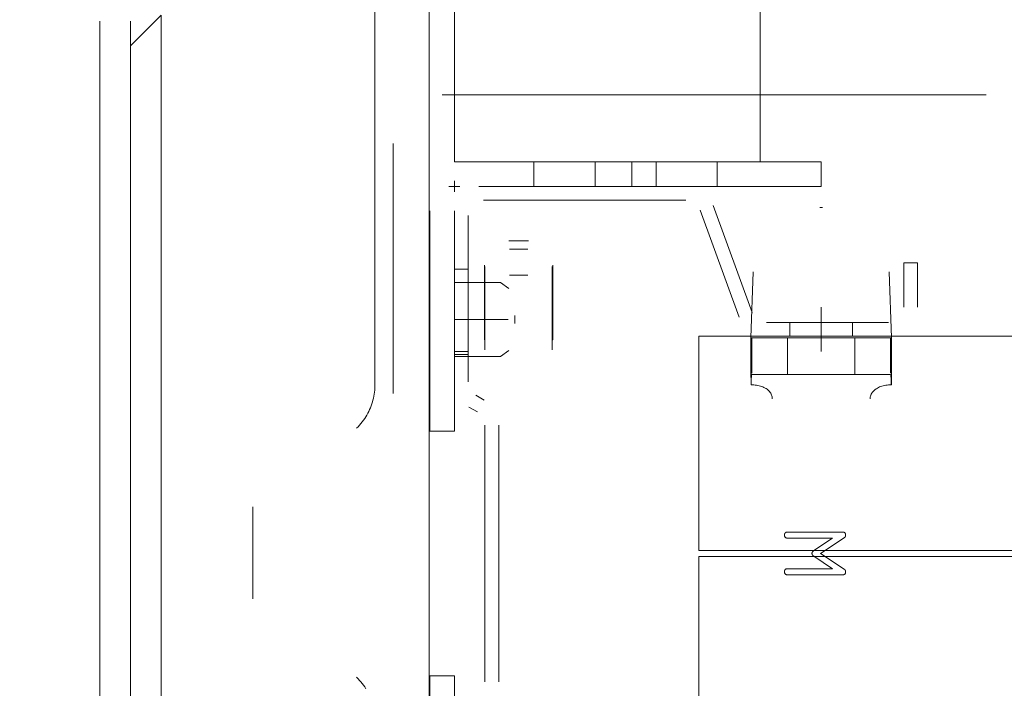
# Model space of a CAD drawing. Header units: millimetres. Extents: x -12989 to 357906, y -50379 to 30884.
# Tile 82 of 256: x 5766 to 5927, y 5749 to 5858. Entities that reach past the tile are written whole.
import ezdxf
from ezdxf.enums import TextEntityAlignment as Align

# ---------------------------------------------------------------- set-up
doc = ezdxf.new("R2010")
doc.units = ezdxf.units.MM
doc.header["$MEASUREMENT"] = 0
doc.linetypes.add('MITTE2', pattern=[112.5, 75, -12.5, 12.5, -12.5])
doc.layers.add('Nowe_A_WYM_ZEWNETRZNE', color=7, linetype='Continuous')
doc.layers.add('Nowe_Warstwa IFC.Import IFC', color=7, linetype='Continuous')
for name, color, linetype, lineweight in [('Nowe_A_WYM_ZEWNETRZNE_Nr_pióra__1', 7, 'Continuous', 13), ('Nowe_A_WYM_ZEWNETRZNE_Nr_pióra__45', 7, 'Continuous', 15), ('Nowe_A_WYM_ZEWNETRZNE_Nr_pióra__85', 7, 'Continuous', 13), ('Nowe_REGAŁY_Nr_pióra__18', 9, 'Continuous', 13), ('Nowe_Warstwa IFC.Import IFC_Nr_pióra__1', 7, 'Continuous', 13), ('Nowe_Warstwa IFC.Import IFC_Nr_pióra__4', 7, 'Continuous', 13)]:
    doc.layers.add(name, color=color, linetype=linetype, lineweight=lineweight)
doc.styles.add('STYL_AUTOMATYCZNY_2', font='arial.ttf')
doc.styles.add('STYL_AUTOMATYCZNY_3', font='arial.ttf')
doc.dimstyles.new('STYL_AUTOMATYCZNY__1', dxfattribs={"dimtxt": 139.999998, "dimasz": 71.25, "dimexe": 0.18, "dimexo": 0.0625, "dimgap": 0, "dimtad": 1, "dimtih": 1, "dimtoh": 1, "dimdec": 0, "dimlfac": 0.1, "dimzin": 0, "dimdsep": 46, "dimtxsty": 'STYL_AUTOMATYCZNY_3', "dimblk": 'ARROWHEAD_6', "dimblk1": 'ARROWHEAD_6', "dimblk2": 'ARROWHEAD_6', "dimcen": 0.09, "dimse1": 1, "dimse2": 1, "dimclrd": 7, "dimclre": 7, "dimclrt": 7, "dimadec": 0, "dimazin": 0, "dimtfac": 1, "dimtdec": 4, "dimtmove": 0, "dimatfit": 3, "dimfxl": 0, "dimtolj": 1, "dimtzin": 0, "dimarcsym": 0})
doc.dimstyles.new('STYL_AUTOMATYCZNY__2', dxfattribs={"dimtxt": 139.999998, "dimasz": 71.25, "dimexe": 0.18, "dimexo": 0.0625, "dimgap": 0, "dimtad": 1, "dimdec": 0, "dimlfac": 0.1, "dimzin": 0, "dimdsep": 46, "dimtxsty": 'STYL_AUTOMATYCZNY_3', "dimblk": 'ARROWHEAD_6', "dimblk1": 'ARROWHEAD_6', "dimblk2": 'ARROWHEAD_6', "dimcen": 0.09, "dimse1": 1, "dimse2": 1, "dimclrd": 7, "dimclre": 7, "dimclrt": 7, "dimadec": 0, "dimazin": 0, "dimtfac": 1, "dimtdec": 4, "dimtmove": 0, "dimatfit": 3, "dimfxl": 0, "dimtolj": 1, "dimtzin": 0, "dimarcsym": 0})

# ---------------------------------------------------------------- blocks, each defined once
blk = doc.blocks.new('Standardowy znacznik osi[99]_1', base_point=(5833.34, 17223.71))
at = {"layer": 'Nowe_Warstwa IFC.Import IFC_Nr_pióra__4', "color": 7, "linetype": 'Continuous', "lineweight": 13}
blk.add_line((5833.34, 17223.71), (5833.34, -2567.37), dxfattribs=at)
at = {"layer": 'Nowe_Warstwa IFC.Import IFC_Nr_pióra__1', "color": 7, "lineweight": 13, "style": 'STYL_AUTOMATYCZNY_2'}
for tag, p in [('AC_MarkerText_1_0', (5833.34, 17561.21)), ('AC_MarkerText_1_1', (5833.34, -2729.87))]:
    blk.add_attdef(tag, text='', height=175, rotation=360, dxfattribs=at).set_placement(p, align=Align.TOP_CENTER)
blk = doc.blocks.new('*D267')
at = {"layer": 'Nowe_A_WYM_ZEWNETRZNE_Nr_pióra__45', "color": 7, "linetype": 'Continuous', "lineweight": 15}
for p, q in [((-1341.01, 187.5), (-1266.01, 112.5)), ((-1341.01, 37.5), (-1266.01, -37.5))]:
    blk.add_line(p, q, dxfattribs=at)
at = {"layer": 'Nowe_A_WYM_ZEWNETRZNE_Nr_pióra__85', "color": 7, "linetype": 'Continuous', "lineweight": 13}
for p, q in [((-1303.51, 150), (-1303.51, 6849.85)), ((-1233.2, 150), (-1373.83, 150)), ((-1303.51, 0), (-1303.51, 150)), ((-1233.2, 0), (-1373.83, 0)), ((-1303.51, -56.25), (-1303.51, 0))]:
    blk.add_line(p, q, dxfattribs=at)
at = {"layer": 'Nowe_A_WYM_ZEWNETRZNE_Nr_pióra__1', "color": 7, "lineweight": 13, "insert": (-1331.51, -251.06), "char_height": 140, "attachment_point": 7, "rotation": 90, "style": 'STYL_AUTOMATYCZNY_3'}
blk.add_mtext('\\A1;{\\pql;\\fArial|b0|i0|c238|p0;\\W1.000000;15}', dxfattribs=at)
blk = doc.blocks.new('ARROWHEAD_6')
at = {"color": 0, "linetype": 'Continuous', "lineweight": 0}
for p, q in [((-0.5, -0.5), (0.5, 0.5)), ((0, 0), (-1, 0))]:
    blk.add_line(p, q, dxfattribs=at)
blk = doc.blocks.new('*D268')
at = {"layer": 'Nowe_A_WYM_ZEWNETRZNE_Nr_pióra__45', "color": 7, "linetype": 'Continuous', "lineweight": 15}
blk.add_line((-1341.01, 187.5), (-1266.01, 112.5), dxfattribs=at)
at = {"layer": 'Nowe_A_WYM_ZEWNETRZNE_Nr_pióra__85', "color": 7, "linetype": 'Continuous', "lineweight": 13}
blk.add_line((-1303.51, 150), (-1303.51, 6849.85), dxfattribs=at)
blk = doc.blocks.new('*D269')
at = {"layer": 'Nowe_A_WYM_ZEWNETRZNE_Nr_pióra__45', "color": 7, "linetype": 'Continuous', "lineweight": 15}
for p, q in [((-1341.01, 6887.35), (-1266.01, 6812.35)), ((-1341.01, 187.5), (-1266.01, 112.5))]:
    blk.add_line(p, q, dxfattribs=at)
at = {"layer": 'Nowe_A_WYM_ZEWNETRZNE_Nr_pióra__85', "color": 7, "linetype": 'Continuous', "lineweight": 13}
for p, q in [((-1233.2, 6849.85), (-1373.83, 6849.85)), ((-1303.51, 150), (-1303.51, 6849.85))]:
    blk.add_line(p, q, dxfattribs=at)
at = {"layer": 'Nowe_A_WYM_ZEWNETRZNE_Nr_pióra__1', "color": 7, "lineweight": 13, "char_height": 140, "attachment_point": 7, "rotation": 90, "style": 'STYL_AUTOMATYCZNY_3'}
for s, insert in [('\\A1;{\\pql;\\fArial|b0|i0|c238|p0;\\W1.000000;15}', (-1331.51, 6598.78)), ('\\A1;{\\pql;\\fArial|b0|i0|c238|p0;\\W1.000000;670}', (-1331.51, 3232.97))]:
    blk.add_mtext(s, dxfattribs=dict(at, insert=insert))
blk = doc.blocks.new('*D279')
at = {"layer": 'Nowe_A_WYM_ZEWNETRZNE_Nr_pióra__45', "color": 7, "linetype": 'Continuous', "lineweight": 15}
for p, q in [((5753.24, 5699.85), (5678.24, 5624.85)), ((36387.5, 5699.85), (36312.5, 5624.85))]:
    blk.add_line(p, q, dxfattribs=at)
at = {"layer": 'Nowe_A_WYM_ZEWNETRZNE_Nr_pióra__85', "color": 7, "linetype": 'Continuous', "lineweight": 13}
for p, q in [((5715.74, 5592.04), (5715.74, 5732.66)), ((36350, 5592.04), (36350, 5732.66)), ((5715.74, 5662.35), (36350, 5662.35))]:
    blk.add_line(p, q, dxfattribs=at)
at = {"layer": 'Nowe_A_WYM_ZEWNETRZNE_Nr_pióra__1', "color": 7, "lineweight": 13, "char_height": 140, "attachment_point": 7, "style": 'STYL_AUTOMATYCZNY_3'}
for s, insert in [('\\A1;{\\pql;\\fArial|b0|i0|c238|p0;\\W1.000000;3\xa0063}', (20685.85, 5690.35)), ('\\A1;{\\pql;\\fArial|b0|i0|c238|p0;\\W1.000000;15}', (36098.94, 5690.35))]:
    blk.add_mtext(s, dxfattribs=dict(at, insert=insert))
blk = doc.blocks.new('*D325')
at = {"layer": 'Nowe_A_WYM_ZEWNETRZNE_Nr_pióra__45', "color": 7, "linetype": 'Continuous', "lineweight": 15}
for p, q in [((5753.24, -1542.08), (5678.24, -1617.08)), ((36387.5, -1542.08), (36312.5, -1617.08))]:
    blk.add_line(p, q, dxfattribs=at)
at = {"layer": 'Nowe_A_WYM_ZEWNETRZNE_Nr_pióra__85', "color": 7, "linetype": 'Continuous', "lineweight": 13}
for p, q in [((5715.74, -1649.9), (5715.74, -1509.27)), ((36350, -1649.9), (36350, -1509.27)), ((5715.74, -1579.58), (36350, -1579.58))]:
    blk.add_line(p, q, dxfattribs=at)
at = {"layer": 'Nowe_A_WYM_ZEWNETRZNE_Nr_pióra__1', "color": 7, "lineweight": 13, "char_height": 140, "attachment_point": 7, "style": 'STYL_AUTOMATYCZNY_3'}
for s, insert in [('\\A1;{\\pql;\\fArial|b0|i0|c238|p0;\\W1.000000;3\xa0063}', (20685.85, -1551.58)), ('\\A1;{\\pql;\\fArial|b0|i0|c238|p0;\\W1.000000;15}', (36098.94, -1551.58))]:
    blk.add_mtext(s, dxfattribs=dict(at, insert=insert))
blk = doc.blocks.new('*D327')
at = {"layer": 'Nowe_A_WYM_ZEWNETRZNE_Nr_pióra__45', "color": 7, "linetype": 'Continuous', "lineweight": 15}
for p, q in [((36387.5, -1542.08), (36312.5, -1617.08)), ((36462.5, -1617.08), (36537.5, -1542.08))]:
    blk.add_line(p, q, dxfattribs=at)
at = {"layer": 'Nowe_A_WYM_ZEWNETRZNE_Nr_pióra__85', "color": 7, "linetype": 'Continuous', "lineweight": 13}
for p, q in [((36350, -1649.9), (36350, -1509.27)), ((36500, -1649.9), (36500, -1509.27)), ((5715.74, -1579.58), (36350, -1579.58)), ((36350, -1579.58), (36500, -1579.58)), ((36500, -1579.58), (36556.25, -1579.58))]:
    blk.add_line(p, q, dxfattribs=at)

msp = doc.modelspace()

# ---------------------------------------------------------------- linework, layer by layer
at = {"layer": 'Nowe_REGAŁY_Nr_pióra__18', "color": 9, "linetype": 'Continuous', "lineweight": 13}
for p, q in [((5837.48, 5834.99), (5837.48, 8526.99)), ((5887.48, 5834.99), (5887.48, 8526.99)), ((5824.48, 5863.99), (5824.48, 5798.49)), ((5786.48, 5855.99), (5789.48, 5858.99)), ((5789.48, 5858.99), (5789.48, 5683.19)), ((5779.48, 5683.99), (5779.48, 5857.99)), ((5784.48, 5683.99), (5784.48, 5857.99)), ((5786.48, 5855.99), (5784.48, 5853.99)), ((5924.48, 5845.99), (5835.48, 5845.99)), ((5924.48, 5845.99), (5835.48, 5845.99)), ((5827.48, 5837.99), (5827.48, 5797.14)), ((5827.48, 5837.99), (5827.48, 5797.14)), ((5837.48, 5834.99), (5897.48, 5834.99)), ((5850.48, 5830.99), (5850.48, 5834.99)), ((5860.48, 5830.99), (5860.48, 5834.99)), ((5866.48, 5830.99), (5866.48, 5834.99)), ((5870.48, 5830.99), (5870.48, 5834.99)), ((5880.48, 5830.99), (5880.48, 5834.99)), ((5897.48, 5830.99), (5897.48, 5834.99)), ((5837.48, 5830.09), (5837.48, 5831.89)), ((5837.48, 5830.09), (5837.48, 5831.89)), ((5836.58, 5830.99), (5838.38, 5830.99)), ((5836.58, 5830.99), (5838.38, 5830.99)), ((5897.48, 5830.99), (5841.48, 5830.99)), ((5875.35, 5830.99), (5842.23, 5830.99)), ((5875.35, 5830.99), (5842.23, 5830.99)), ((5842.23, 5828.74), (5875.35, 5828.74)), ((5842.23, 5828.74), (5875.35, 5828.74)), ((5833.48, 5790.99), (5833.48, 5826.99)), ((5837.48, 5826.99), (5837.48, 5790.99)), ((5877.7, 5827.09), (5884.07, 5809.61)), ((5877.7, 5827.09), (5884.07, 5809.61)), ((5886.18, 5810.38), (5879.82, 5827.86)), ((5886.18, 5810.38), (5879.82, 5827.86)), ((5897.71, 5827.54), (5897.25, 5827.54)), ((5897.71, 5827.54), (5897.25, 5827.54)), ((5837.48, 5826.24), (5837.48, 5799.03)), ((5837.48, 5826.24), (5837.48, 5799.03)), ((5839.73, 5799.03), (5839.73, 5826.24)), ((5839.73, 5799.03), (5839.73, 5826.24)), ((5849.58, 5822.11), (5846.38, 5822.11)), ((5849.58, 5822.11), (5846.38, 5822.11)), ((5849.48, 5820.74), (5846.48, 5820.74)), ((5849.48, 5820.74), (5846.48, 5820.74)), ((5910.98, 5818.49), (5910.98, 5811.24)), ((5913.23, 5818.49), (5910.98, 5818.49)), ((5910.98, 5818.49), (5910.98, 5811.24)), ((5913.23, 5818.49), (5910.98, 5818.49)), ((5913.23, 5811.24), (5913.23, 5818.49)), ((5913.23, 5811.24), (5913.23, 5818.49)), ((5839.73, 5817.49), (5837.48, 5817.49)), ((5839.73, 5817.49), (5837.48, 5817.49)), ((5842.38, 5818.11), (5842.38, 5805.91)), ((5842.38, 5818.11), (5842.38, 5805.91)), ((5842.48, 5813.67), (5842.48, 5817.91)), ((5842.48, 5813.67), (5842.48, 5817.91)), ((5853.48, 5817.91), (5853.48, 5813.67)), ((5853.48, 5817.91), (5853.48, 5813.67)), ((5853.58, 5805.91), (5853.58, 5818.11)), ((5853.58, 5805.91), (5853.58, 5818.11)), ((5886.36, 5817.02), (5885.98, 5806.25)), ((5886.36, 5817.02), (5885.98, 5806.25)), ((5908.98, 5806.25), (5908.6, 5817.02)), ((5908.98, 5806.25), (5908.6, 5817.02)), ((5837.48, 5815.29), (5845.03, 5815.29)), ((5846.4, 5814.3), (5845.03, 5815.29)), ((5849.48, 5816.5), (5846.48, 5816.5)), ((5849.48, 5816.5), (5846.48, 5816.5)), ((5842.48, 5813.67), (5842.48, 5807.09)), ((5842.48, 5813.67), (5842.48, 5807.09)), ((5853.48, 5807.09), (5853.48, 5813.67)), ((5853.48, 5807.09), (5853.48, 5813.67)), ((5837.45, 5809.24), (5846.3, 5809.24)), ((5847.36, 5809.88), (5847.36, 5808.6)), ((5908.48, 5808.74), (5888.53, 5808.74)), ((5908.48, 5808.74), (5888.53, 5808.74)), ((5892.33, 5806.49), (5892.33, 5808.74)), ((5892.33, 5806.49), (5892.33, 5808.74)), ((5902.63, 5806.49), (5902.63, 5808.74)), ((5902.63, 5806.49), (5902.63, 5808.74)), ((5842.48, 5804.26), (5842.48, 5807.09)), ((5842.48, 5804.26), (5842.48, 5807.09)), ((5853.48, 5804.26), (5853.48, 5807.09)), ((5853.48, 5804.26), (5853.48, 5807.09)), ((5842.38, 5805.91), (5842.47, 5805.91)), ((5842.38, 5805.91), (5842.47, 5805.91)), ((5842.47, 5805.91), (5842.47, 5804.25)), ((5842.47, 5805.91), (5842.47, 5804.25)), ((5853.49, 5804.25), (5853.49, 5805.91)), ((5853.49, 5805.91), (5853.58, 5805.91)), ((5853.49, 5804.25), (5853.49, 5805.91)), ((5853.49, 5805.91), (5853.58, 5805.91)), ((5885.98, 5806.25), (5885.97, 5806.25)), ((5885.97, 5806.25), (5885.97, 5799.75)), ((5885.98, 5806.25), (5885.97, 5806.25)), ((5885.97, 5806.25), (5885.97, 5799.75)), ((5886.12, 5806.25), (5886.12, 5800.45)), ((5886.12, 5806.25), (5886.53, 5806.25)), ((5886.12, 5806.25), (5886.12, 5800.45)), ((5886.12, 5806.25), (5886.53, 5806.25)), ((5897.42, 5806.25), (5886.53, 5806.25)), ((5897.42, 5806.25), (5886.53, 5806.25)), ((5888.53, 5806.49), (5908.48, 5806.49)), ((5888.53, 5806.49), (5908.48, 5806.49)), ((5891.98, 5806.25), (5891.98, 5800.25)), ((5891.98, 5806.25), (5891.98, 5800.25)), ((5897.42, 5806.25), (5897.54, 5806.25)), ((5897.42, 5806.25), (5897.54, 5806.25)), ((5908.43, 5806.25), (5897.54, 5806.25)), ((5908.43, 5806.25), (5897.54, 5806.25)), ((5902.98, 5806.25), (5902.98, 5800.25)), ((5902.98, 5806.25), (5902.98, 5800.25)), ((5908.43, 5806.25), (5908.84, 5806.25)), ((5908.43, 5806.25), (5908.84, 5806.25)), ((5908.84, 5800.45), (5908.84, 5806.25)), ((5908.84, 5800.45), (5908.84, 5806.25)), ((5908.99, 5806.25), (5908.98, 5806.25)), ((5908.99, 5806.25), (5908.98, 5806.25)), ((5908.99, 5799.74), (5908.99, 5806.25)), ((5908.99, 5799.74), (5908.99, 5806.25)), ((5837.48, 5803.99), (5839.73, 5803.99)), ((5837.48, 5803.99), (5839.73, 5803.99)), ((5842.47, 5804.25), (5842.48, 5804.25)), ((5842.47, 5804.25), (5842.48, 5804.25)), ((5842.48, 5804.25), (5842.48, 5804.26)), ((5842.48, 5804.25), (5842.48, 5804.26)), ((5845.03, 5803.19), (5846.4, 5804.18)), ((5853.48, 5804.26), (5853.48, 5804.25)), ((5853.48, 5804.26), (5853.48, 5804.25)), ((5853.48, 5804.25), (5853.49, 5804.25)), ((5853.48, 5804.25), (5853.49, 5804.25)), ((5837.48, 5803.49), (5839.73, 5803.49)), ((5837.48, 5803.49), (5839.73, 5803.49)), ((5837.48, 5803.19), (5845.03, 5803.19)), ((5886.01, 5798.56), (5886.01, 5802.02)), ((5886.01, 5798.56), (5886.01, 5802.02)), ((5908.96, 5802.01), (5908.96, 5798.55)), ((5908.96, 5802.01), (5908.96, 5798.55)), ((5886.12, 5800.25), (5886.53, 5800.25)), ((5886.12, 5800.25), (5886.53, 5800.25)), ((5886.53, 5800.25), (5897.42, 5800.25)), ((5886.53, 5800.25), (5897.42, 5800.25)), ((5897.42, 5800.25), (5897.54, 5800.25)), ((5897.42, 5800.25), (5897.54, 5800.25)), ((5897.54, 5800.25), (5908.43, 5800.25)), ((5897.54, 5800.25), (5908.43, 5800.25)), ((5908.43, 5800.25), (5908.84, 5800.25)), ((5908.43, 5800.25), (5908.84, 5800.25)), ((5842.36, 5796.07), (5840.98, 5796.87)), ((5842.36, 5796.07), (5840.98, 5796.87)), ((5839.86, 5794.92), (5841.23, 5794.12)), ((5839.86, 5794.92), (5841.23, 5794.12)), ((5833.48, 5790.99), (5837.48, 5790.99)), ((5842.48, 5791.96), (5842.48, 5750.02)), ((5842.48, 5791.96), (5842.48, 5750.02)), ((5844.73, 5750.02), (5844.73, 5791.96)), ((5844.73, 5750.02), (5844.73, 5791.96)), ((5804.48, 5778.59), (5804.48, 5763.59)), ((5900.98, 5774.49), (5891.98, 5774.49)), ((5900.98, 5774.49), (5891.98, 5774.49)), ((5891.98, 5773.48), (5899.34, 5773.48)), ((5891.98, 5773.48), (5899.34, 5773.48)), ((5899.34, 5773.48), (5896.29, 5771.45)), ((5899.34, 5773.48), (5896.29, 5771.45)), ((5897.39, 5770.99), (5901.26, 5773.56)), ((5897.39, 5770.99), (5901.26, 5773.56)), ((5896.29, 5770.52), (5899.34, 5768.49)), ((5896.29, 5770.52), (5899.34, 5768.49)), ((5901.23, 5768.43), (5897.39, 5770.99)), ((5901.23, 5768.43), (5897.39, 5770.99)), ((5899.34, 5768.49), (5891.98, 5768.49)), ((5899.34, 5768.49), (5891.98, 5768.49)), ((5891.98, 5767.49), (5900.98, 5767.49)), ((5891.98, 5767.49), (5900.98, 5767.49)), ((5833.48, 5750.99), (5837.48, 5750.99)), ((5833.48, 5750.99), (5833.48, 5714.99)), ((5837.48, 5714.99), (5837.48, 5750.99))]:
    msp.add_line(p, q, dxfattribs=at)
at = {"layer": 'Nowe_REGAŁY_Nr_pióra__18', "color": 9, "linetype": 'MITTE2', "lineweight": 13}
msp.add_line((5897.48, 5803.99), (5897.48, 5811.24), dxfattribs=at)
msp.add_line((5897.48, 5803.99), (5897.48, 5811.24), dxfattribs=at)
at = {"layer": 'Nowe_REGAŁY_Nr_pióra__18', "color": 9, "linetype": 'Continuous', "lineweight": 13}
for points in [[(6897.48, 5771.49), (6897.48, 5806.49), (5877.48, 5806.49), (5877.48, 5771.49)], [(6897.48, 5771.49), (6897.48, 5806.49), (5877.48, 5806.49), (5877.48, 5771.49)], [(6897.48, 5735.49), (6897.48, 5770.49), (5877.48, 5770.49), (5877.48, 5735.49)], [(6897.48, 5735.49), (6897.48, 5770.49), (5877.48, 5770.49), (5877.48, 5735.49)]]:
    msp.add_lwpolyline(points, close=True, dxfattribs=at)
at = {"layer": 'Nowe_REGAŁY_Nr_pióra__18', "color": 9, "linetype": 'Continuous', "lineweight": 13, "flags": 128}
for points in [[(5886.12, 5806.25), (5886.11, 5806.22), (5886.1, 5806.18), (5886.1, 5806.12), (5886.09, 5806.05), (5886.09, 5805.97), (5886.08, 5805.86), (5886.08, 5805.75), (5886.07, 5805.61), (5886.07, 5805.47), (5886.06, 5805.31), (5886.06, 5805.13), (5886.05, 5804.94), (5886.05, 5804.74), (5886.04, 5804.52), (5886.04, 5804.29), (5886.03, 5804.05), (5886.03, 5803.79), (5886.02, 5803.52), (5886.02, 5803.24), (5886.02, 5802.96), (5886.01, 5802.65), (5886.01, 5802.34), (5886.01, 5802.02)], [(5886.12, 5806.25), (5886.11, 5806.22), (5886.1, 5806.18), (5886.1, 5806.12), (5886.09, 5806.05), (5886.09, 5805.97), (5886.08, 5805.86), (5886.08, 5805.75), (5886.07, 5805.61), (5886.07, 5805.47), (5886.06, 5805.31), (5886.06, 5805.13), (5886.05, 5804.94), (5886.05, 5804.74), (5886.04, 5804.52), (5886.04, 5804.29), (5886.03, 5804.05), (5886.03, 5803.79), (5886.02, 5803.52), (5886.02, 5803.24), (5886.02, 5802.96), (5886.01, 5802.65), (5886.01, 5802.34), (5886.01, 5802.02)], [(5908.84, 5806.25), (5908.85, 5806.22), (5908.86, 5806.18), (5908.86, 5806.12), (5908.87, 5806.05), (5908.88, 5805.96), (5908.88, 5805.86), (5908.89, 5805.74), (5908.89, 5805.61), (5908.9, 5805.46), (5908.9, 5805.3), (5908.91, 5805.13), (5908.91, 5804.94), (5908.92, 5804.73), (5908.92, 5804.51), (5908.92, 5804.28), (5908.93, 5804.04), (5908.93, 5803.78), (5908.94, 5803.51), (5908.94, 5803.23), (5908.94, 5802.94), (5908.95, 5802.64), (5908.95, 5802.33), (5908.96, 5802.01)], [(5908.84, 5806.25), (5908.85, 5806.22), (5908.86, 5806.18), (5908.86, 5806.12), (5908.87, 5806.05), (5908.88, 5805.96), (5908.88, 5805.86), (5908.89, 5805.74), (5908.89, 5805.61), (5908.9, 5805.46), (5908.9, 5805.3), (5908.91, 5805.13), (5908.91, 5804.94), (5908.92, 5804.73), (5908.92, 5804.51), (5908.92, 5804.28), (5908.93, 5804.04), (5908.93, 5803.78), (5908.94, 5803.51), (5908.94, 5803.23), (5908.94, 5802.94), (5908.95, 5802.64), (5908.95, 5802.33), (5908.96, 5802.01)], [(5886.01, 5798.56), (5886.01, 5798.69), (5886.01, 5798.81), (5886.02, 5798.93), (5886.02, 5799.05), (5886.02, 5799.16), (5886.03, 5799.27), (5886.03, 5799.37), (5886.04, 5799.47), (5886.04, 5799.56), (5886.05, 5799.64), (5886.05, 5799.73), (5886.06, 5799.8), (5886.06, 5799.87), (5886.07, 5799.94), (5886.07, 5800), (5886.08, 5800.05), (5886.08, 5800.1), (5886.09, 5800.14), (5886.09, 5800.17), (5886.1, 5800.2), (5886.1, 5800.22), (5886.11, 5800.24), (5886.11, 5800.25)], [(5886.01, 5798.56), (5886.01, 5798.69), (5886.01, 5798.81), (5886.02, 5798.93), (5886.02, 5799.05), (5886.02, 5799.16), (5886.03, 5799.27), (5886.03, 5799.37), (5886.04, 5799.47), (5886.04, 5799.56), (5886.05, 5799.64), (5886.05, 5799.73), (5886.06, 5799.8), (5886.06, 5799.87), (5886.07, 5799.94), (5886.07, 5800), (5886.08, 5800.05), (5886.08, 5800.1), (5886.09, 5800.14), (5886.09, 5800.17), (5886.1, 5800.2), (5886.1, 5800.22), (5886.11, 5800.24), (5886.11, 5800.25)], [(5908.96, 5798.55), (5908.95, 5798.68), (5908.95, 5798.81), (5908.94, 5798.93), (5908.94, 5799.04), (5908.94, 5799.16), (5908.93, 5799.26), (5908.93, 5799.36), (5908.92, 5799.46), (5908.92, 5799.55), (5908.92, 5799.64), (5908.91, 5799.72), (5908.91, 5799.8), (5908.9, 5799.87), (5908.9, 5799.94), (5908.89, 5799.99), (5908.89, 5800.05), (5908.88, 5800.09), (5908.88, 5800.14), (5908.87, 5800.17), (5908.86, 5800.2), (5908.86, 5800.22), (5908.85, 5800.24), (5908.85, 5800.25)], [(5908.96, 5798.55), (5908.95, 5798.68), (5908.95, 5798.81), (5908.94, 5798.93), (5908.94, 5799.04), (5908.94, 5799.16), (5908.93, 5799.26), (5908.93, 5799.36), (5908.92, 5799.46), (5908.92, 5799.55), (5908.92, 5799.64), (5908.91, 5799.72), (5908.91, 5799.8), (5908.9, 5799.87), (5908.9, 5799.94), (5908.89, 5799.99), (5908.89, 5800.05), (5908.88, 5800.09), (5908.88, 5800.14), (5908.87, 5800.17), (5908.86, 5800.2), (5908.86, 5800.22), (5908.85, 5800.24), (5908.85, 5800.25)], [(5824.48, 5798.59), (5824.48, 5798.28), (5824.46, 5797.97), (5824.44, 5797.66), (5824.4, 5797.34), (5824.36, 5797.02), (5824.3, 5796.71), (5824.23, 5796.39), (5824.16, 5796.07), (5824.07, 5795.75), (5823.97, 5795.44), (5823.86, 5795.12), (5823.74, 5794.81), (5823.61, 5794.51), (5823.47, 5794.2), (5823.32, 5793.9), (5823.15, 5793.61), (5822.98, 5793.32), (5822.8, 5793.03), (5822.6, 5792.75), (5822.4, 5792.48), (5822.18, 5792.21), (5821.96, 5791.95), (5821.73, 5791.7), (5821.48, 5791.45)], [(5889.48, 5796.25), (5889.47, 5796.41), (5889.45, 5796.57), (5889.41, 5796.73), (5889.36, 5796.88), (5889.3, 5797.03), (5889.22, 5797.18), (5889.12, 5797.32), (5889.02, 5797.46), (5888.9, 5797.59), (5888.76, 5797.71), (5888.62, 5797.82), (5888.46, 5797.93), (5888.3, 5798.03), (5888.12, 5798.12), (5887.94, 5798.2), (5887.75, 5798.28), (5887.55, 5798.34), (5887.34, 5798.4), (5887.13, 5798.45), (5886.91, 5798.49), (5886.69, 5798.52), (5886.46, 5798.54), (5886.23, 5798.55), (5886.01, 5798.56)], [(5889.48, 5796.25), (5889.47, 5796.41), (5889.45, 5796.57), (5889.41, 5796.73), (5889.36, 5796.88), (5889.3, 5797.03), (5889.22, 5797.18), (5889.12, 5797.32), (5889.02, 5797.46), (5888.9, 5797.59), (5888.76, 5797.71), (5888.62, 5797.82), (5888.46, 5797.93), (5888.3, 5798.03), (5888.12, 5798.12), (5887.94, 5798.2), (5887.75, 5798.28), (5887.55, 5798.34), (5887.34, 5798.4), (5887.13, 5798.45), (5886.91, 5798.49), (5886.69, 5798.52), (5886.46, 5798.54), (5886.23, 5798.55), (5886.01, 5798.56)], [(5908.96, 5798.55), (5908.73, 5798.55), (5908.5, 5798.53), (5908.28, 5798.51), (5908.06, 5798.48), (5907.84, 5798.44), (5907.63, 5798.39), (5907.42, 5798.33), (5907.22, 5798.27), (5907.03, 5798.2), (5906.85, 5798.11), (5906.67, 5798.02), (5906.51, 5797.92), (5906.35, 5797.82), (5906.21, 5797.7), (5906.08, 5797.58), (5905.96, 5797.45), (5905.85, 5797.32), (5905.76, 5797.18), (5905.68, 5797.03), (5905.61, 5796.88), (5905.56, 5796.72), (5905.52, 5796.57), (5905.5, 5796.41), (5905.49, 5796.25)], [(5908.96, 5798.55), (5908.73, 5798.55), (5908.5, 5798.53), (5908.28, 5798.51), (5908.06, 5798.48), (5907.84, 5798.44), (5907.63, 5798.39), (5907.42, 5798.33), (5907.22, 5798.27), (5907.03, 5798.2), (5906.85, 5798.11), (5906.67, 5798.02), (5906.51, 5797.92), (5906.35, 5797.82), (5906.21, 5797.7), (5906.08, 5797.58), (5905.96, 5797.45), (5905.85, 5797.32), (5905.76, 5797.18), (5905.68, 5797.03), (5905.61, 5796.88), (5905.56, 5796.72), (5905.52, 5796.57), (5905.5, 5796.41), (5905.49, 5796.25)], [(5891.98, 5774.49), (5891.94, 5774.49), (5891.9, 5774.48), (5891.86, 5774.48), (5891.83, 5774.47), (5891.79, 5774.46), (5891.76, 5774.46), (5891.73, 5774.44), (5891.7, 5774.43), (5891.68, 5774.42), (5891.65, 5774.4), (5891.63, 5774.38), (5891.61, 5774.36), (5891.59, 5774.34), (5891.57, 5774.32), (5891.55, 5774.29), (5891.54, 5774.26), (5891.52, 5774.24), (5891.51, 5774.2), (5891.5, 5774.17), (5891.49, 5774.14), (5891.49, 5774.1), (5891.48, 5774.07), (5891.48, 5774.03), (5891.48, 5773.99)], [(5891.98, 5774.49), (5891.94, 5774.49), (5891.9, 5774.48), (5891.86, 5774.48), (5891.83, 5774.47), (5891.79, 5774.46), (5891.76, 5774.46), (5891.73, 5774.44), (5891.7, 5774.43), (5891.68, 5774.42), (5891.65, 5774.4), (5891.63, 5774.38), (5891.61, 5774.36), (5891.59, 5774.34), (5891.57, 5774.32), (5891.55, 5774.29), (5891.54, 5774.26), (5891.52, 5774.24), (5891.51, 5774.2), (5891.5, 5774.17), (5891.49, 5774.14), (5891.49, 5774.1), (5891.48, 5774.07), (5891.48, 5774.03), (5891.48, 5773.99)], [(5891.48, 5773.99), (5891.48, 5773.94), (5891.48, 5773.91), (5891.49, 5773.87), (5891.49, 5773.83), (5891.5, 5773.8), (5891.51, 5773.77), (5891.52, 5773.74), (5891.54, 5773.71), (5891.55, 5773.68), (5891.57, 5773.66), (5891.59, 5773.63), (5891.61, 5773.61), (5891.63, 5773.59), (5891.65, 5773.57), (5891.68, 5773.56), (5891.7, 5773.54), (5891.73, 5773.53), (5891.76, 5773.52), (5891.79, 5773.51), (5891.83, 5773.5), (5891.86, 5773.49), (5891.9, 5773.49), (5891.94, 5773.49), (5891.98, 5773.48)], [(5891.48, 5773.99), (5891.48, 5773.94), (5891.48, 5773.91), (5891.49, 5773.87), (5891.49, 5773.83), (5891.5, 5773.8), (5891.51, 5773.77), (5891.52, 5773.74), (5891.54, 5773.71), (5891.55, 5773.68), (5891.57, 5773.66), (5891.59, 5773.63), (5891.61, 5773.61), (5891.63, 5773.59), (5891.65, 5773.57), (5891.68, 5773.56), (5891.7, 5773.54), (5891.73, 5773.53), (5891.76, 5773.52), (5891.79, 5773.51), (5891.83, 5773.5), (5891.86, 5773.49), (5891.9, 5773.49), (5891.94, 5773.49), (5891.98, 5773.48)], [(5901.48, 5773.99), (5901.48, 5774.03), (5901.48, 5774.07), (5901.47, 5774.1), (5901.47, 5774.14), (5901.46, 5774.17), (5901.45, 5774.2), (5901.44, 5774.24), (5901.43, 5774.26), (5901.41, 5774.29), (5901.39, 5774.32), (5901.38, 5774.34), (5901.36, 5774.36), (5901.33, 5774.38), (5901.31, 5774.4), (5901.29, 5774.42), (5901.26, 5774.43), (5901.23, 5774.44), (5901.2, 5774.46), (5901.17, 5774.46), (5901.13, 5774.47), (5901.1, 5774.48), (5901.06, 5774.48), (5901.02, 5774.49), (5900.98, 5774.49)], [(5901.48, 5773.99), (5901.48, 5774.03), (5901.48, 5774.07), (5901.47, 5774.1), (5901.47, 5774.14), (5901.46, 5774.17), (5901.45, 5774.2), (5901.44, 5774.24), (5901.43, 5774.26), (5901.41, 5774.29), (5901.39, 5774.32), (5901.38, 5774.34), (5901.36, 5774.36), (5901.33, 5774.38), (5901.31, 5774.4), (5901.29, 5774.42), (5901.26, 5774.43), (5901.23, 5774.44), (5901.2, 5774.46), (5901.17, 5774.46), (5901.13, 5774.47), (5901.1, 5774.48), (5901.06, 5774.48), (5901.02, 5774.49), (5900.98, 5774.49)], [(5901.26, 5773.56), (5901.28, 5773.57), (5901.29, 5773.58), (5901.31, 5773.6), (5901.33, 5773.61), (5901.34, 5773.63), (5901.36, 5773.64), (5901.37, 5773.66), (5901.38, 5773.67), (5901.39, 5773.69), (5901.41, 5773.71), (5901.42, 5773.72), (5901.43, 5773.74), (5901.43, 5773.76), (5901.44, 5773.78), (5901.45, 5773.8), (5901.46, 5773.81), (5901.46, 5773.83), (5901.47, 5773.85), (5901.47, 5773.88), (5901.47, 5773.9), (5901.48, 5773.92), (5901.48, 5773.94), (5901.48, 5773.96), (5901.48, 5773.99)], [(5901.26, 5773.56), (5901.28, 5773.57), (5901.29, 5773.58), (5901.31, 5773.6), (5901.33, 5773.61), (5901.34, 5773.63), (5901.36, 5773.64), (5901.37, 5773.66), (5901.38, 5773.67), (5901.39, 5773.69), (5901.41, 5773.71), (5901.42, 5773.72), (5901.43, 5773.74), (5901.43, 5773.76), (5901.44, 5773.78), (5901.45, 5773.8), (5901.46, 5773.81), (5901.46, 5773.83), (5901.47, 5773.85), (5901.47, 5773.88), (5901.47, 5773.9), (5901.48, 5773.92), (5901.48, 5773.94), (5901.48, 5773.96), (5901.48, 5773.99)], [(5896.29, 5771.45), (5896.26, 5771.44), (5896.24, 5771.42), (5896.21, 5771.4), (5896.19, 5771.38), (5896.17, 5771.37), (5896.15, 5771.35), (5896.13, 5771.33), (5896.12, 5771.31), (5896.1, 5771.29), (5896.08, 5771.27), (5896.07, 5771.25), (5896.06, 5771.24), (5896.04, 5771.22), (5896.03, 5771.2), (5896.02, 5771.18), (5896.01, 5771.16), (5896.01, 5771.14), (5896, 5771.12), (5895.99, 5771.1), (5895.99, 5771.07), (5895.98, 5771.05), (5895.98, 5771.03), (5895.98, 5771.01), (5895.98, 5770.99)], [(5896.29, 5771.45), (5896.26, 5771.44), (5896.24, 5771.42), (5896.21, 5771.4), (5896.19, 5771.38), (5896.17, 5771.37), (5896.15, 5771.35), (5896.13, 5771.33), (5896.12, 5771.31), (5896.1, 5771.29), (5896.08, 5771.27), (5896.07, 5771.25), (5896.06, 5771.24), (5896.04, 5771.22), (5896.03, 5771.2), (5896.02, 5771.18), (5896.01, 5771.16), (5896.01, 5771.14), (5896, 5771.12), (5895.99, 5771.1), (5895.99, 5771.07), (5895.98, 5771.05), (5895.98, 5771.03), (5895.98, 5771.01), (5895.98, 5770.99)], [(5895.98, 5770.99), (5895.98, 5770.97), (5895.98, 5770.95), (5895.98, 5770.92), (5895.99, 5770.9), (5895.99, 5770.88), (5896, 5770.86), (5896.01, 5770.84), (5896.01, 5770.82), (5896.02, 5770.8), (5896.03, 5770.78), (5896.04, 5770.76), (5896.06, 5770.74), (5896.07, 5770.72), (5896.08, 5770.7), (5896.1, 5770.68), (5896.12, 5770.66), (5896.13, 5770.64), (5896.15, 5770.62), (5896.17, 5770.6), (5896.19, 5770.59), (5896.21, 5770.57), (5896.24, 5770.55), (5896.26, 5770.53), (5896.29, 5770.52)], [(5895.98, 5770.99), (5895.98, 5770.97), (5895.98, 5770.95), (5895.98, 5770.92), (5895.99, 5770.9), (5895.99, 5770.88), (5896, 5770.86), (5896.01, 5770.84), (5896.01, 5770.82), (5896.02, 5770.8), (5896.03, 5770.78), (5896.04, 5770.76), (5896.06, 5770.74), (5896.07, 5770.72), (5896.08, 5770.7), (5896.1, 5770.68), (5896.12, 5770.66), (5896.13, 5770.64), (5896.15, 5770.62), (5896.17, 5770.6), (5896.19, 5770.59), (5896.21, 5770.57), (5896.24, 5770.55), (5896.26, 5770.53), (5896.29, 5770.52)], [(5891.98, 5768.49), (5891.94, 5768.49), (5891.9, 5768.49), (5891.86, 5768.49), (5891.83, 5768.48), (5891.79, 5768.47), (5891.76, 5768.46), (5891.73, 5768.45), (5891.7, 5768.44), (5891.68, 5768.42), (5891.65, 5768.41), (5891.63, 5768.39), (5891.61, 5768.37), (5891.59, 5768.35), (5891.57, 5768.32), (5891.55, 5768.3), (5891.54, 5768.27), (5891.52, 5768.24), (5891.51, 5768.21), (5891.5, 5768.18), (5891.49, 5768.15), (5891.49, 5768.11), (5891.48, 5768.07), (5891.48, 5768.03), (5891.48, 5767.99)], [(5891.98, 5768.49), (5891.94, 5768.49), (5891.9, 5768.49), (5891.86, 5768.49), (5891.83, 5768.48), (5891.79, 5768.47), (5891.76, 5768.46), (5891.73, 5768.45), (5891.7, 5768.44), (5891.68, 5768.42), (5891.65, 5768.41), (5891.63, 5768.39), (5891.61, 5768.37), (5891.59, 5768.35), (5891.57, 5768.32), (5891.55, 5768.3), (5891.54, 5768.27), (5891.52, 5768.24), (5891.51, 5768.21), (5891.5, 5768.18), (5891.49, 5768.15), (5891.49, 5768.11), (5891.48, 5768.07), (5891.48, 5768.03), (5891.48, 5767.99)], [(5901.48, 5767.99), (5901.48, 5768.02), (5901.48, 5768.04), (5901.48, 5768.06), (5901.47, 5768.08), (5901.47, 5768.1), (5901.47, 5768.12), (5901.46, 5768.14), (5901.45, 5768.16), (5901.45, 5768.18), (5901.44, 5768.2), (5901.43, 5768.22), (5901.42, 5768.24), (5901.41, 5768.25), (5901.4, 5768.27), (5901.38, 5768.29), (5901.37, 5768.31), (5901.36, 5768.32), (5901.34, 5768.34), (5901.32, 5768.36), (5901.31, 5768.37), (5901.29, 5768.39), (5901.27, 5768.4), (5901.25, 5768.42), (5901.23, 5768.43)], [(5901.48, 5767.99), (5901.48, 5768.02), (5901.48, 5768.04), (5901.48, 5768.06), (5901.47, 5768.08), (5901.47, 5768.1), (5901.47, 5768.12), (5901.46, 5768.14), (5901.45, 5768.16), (5901.45, 5768.18), (5901.44, 5768.2), (5901.43, 5768.22), (5901.42, 5768.24), (5901.41, 5768.25), (5901.4, 5768.27), (5901.38, 5768.29), (5901.37, 5768.31), (5901.36, 5768.32), (5901.34, 5768.34), (5901.32, 5768.36), (5901.31, 5768.37), (5901.29, 5768.39), (5901.27, 5768.4), (5901.25, 5768.42), (5901.23, 5768.43)], [(5891.48, 5767.99), (5891.48, 5767.95), (5891.48, 5767.91), (5891.49, 5767.88), (5891.49, 5767.84), (5891.5, 5767.81), (5891.51, 5767.77), (5891.52, 5767.74), (5891.54, 5767.71), (5891.55, 5767.69), (5891.57, 5767.66), (5891.59, 5767.64), (5891.61, 5767.62), (5891.63, 5767.6), (5891.65, 5767.58), (5891.68, 5767.56), (5891.7, 5767.55), (5891.73, 5767.53), (5891.76, 5767.52), (5891.79, 5767.51), (5891.83, 5767.51), (5891.86, 5767.5), (5891.9, 5767.5), (5891.94, 5767.49), (5891.98, 5767.49)], [(5891.48, 5767.99), (5891.48, 5767.95), (5891.48, 5767.91), (5891.49, 5767.88), (5891.49, 5767.84), (5891.5, 5767.81), (5891.51, 5767.77), (5891.52, 5767.74), (5891.54, 5767.71), (5891.55, 5767.69), (5891.57, 5767.66), (5891.59, 5767.64), (5891.61, 5767.62), (5891.63, 5767.6), (5891.65, 5767.58), (5891.68, 5767.56), (5891.7, 5767.55), (5891.73, 5767.53), (5891.76, 5767.52), (5891.79, 5767.51), (5891.83, 5767.51), (5891.86, 5767.5), (5891.9, 5767.5), (5891.94, 5767.49), (5891.98, 5767.49)], [(5900.98, 5767.49), (5901.02, 5767.49), (5901.06, 5767.5), (5901.1, 5767.5), (5901.13, 5767.51), (5901.17, 5767.51), (5901.2, 5767.52), (5901.23, 5767.53), (5901.26, 5767.55), (5901.29, 5767.56), (5901.31, 5767.58), (5901.33, 5767.6), (5901.36, 5767.62), (5901.38, 5767.64), (5901.39, 5767.66), (5901.41, 5767.69), (5901.43, 5767.71), (5901.44, 5767.74), (5901.45, 5767.77), (5901.46, 5767.81), (5901.47, 5767.84), (5901.47, 5767.88), (5901.48, 5767.91), (5901.48, 5767.95), (5901.48, 5767.99)], [(5900.98, 5767.49), (5901.02, 5767.49), (5901.06, 5767.5), (5901.1, 5767.5), (5901.13, 5767.51), (5901.17, 5767.51), (5901.2, 5767.52), (5901.23, 5767.53), (5901.26, 5767.55), (5901.29, 5767.56), (5901.31, 5767.58), (5901.33, 5767.6), (5901.36, 5767.62), (5901.38, 5767.64), (5901.39, 5767.66), (5901.41, 5767.69), (5901.43, 5767.71), (5901.44, 5767.74), (5901.45, 5767.77), (5901.46, 5767.81), (5901.47, 5767.84), (5901.47, 5767.88), (5901.48, 5767.91), (5901.48, 5767.95), (5901.48, 5767.99)], [(5821.48, 5750.73), (5821.73, 5750.48), (5821.96, 5750.23), (5822.18, 5749.97), (5822.4, 5749.7), (5822.6, 5749.43), (5822.8, 5749.15), (5822.98, 5748.86)]]:
    msp.add_lwpolyline(points, dxfattribs=at)

# ---------------------------------------------------------------- block references
at = {"layer": 'Nowe_Warstwa IFC.Import IFC', "color": 7, "linetype": 'Continuous', "lineweight": 13}
msp.add_blockref('Standardowy znacznik osi[99]_1', (5833.34, 17223.71), dxfattribs=at)

# ---------------------------------------------------------------- dimensions: what is measured, and where the dimension line sits
at = {"layer": 'Nowe_A_WYM_ZEWNETRZNE', "color": 7, "linetype": 'Continuous', "lineweight": 13}
for base, p1, p2, picture, middle in [((36350, 5662.35), (5715.74, 7500), (36350, 7500), '*D279', (20926.01, 5760.35)), ((36350, -1579.58), (5715.74, 7500), (36350, 150), '*D325', (20926.01, -1481.58)), ((36500, -1579.58), (36350, 7500), (36500, 7500), '*D327', (36205.48, -1481.58))]:
    dim = msp.add_linear_dim(base=base, p1=p1, p2=p2, dimstyle='STYL_AUTOMATYCZNY__1', dxfattribs=at)
    dim.commit()
    dim.dimension.update_dxf_attribs({"geometry": picture, "text_midpoint": middle, "dimtype": 160})
for base, p1, p2, picture, middle in [((-1303.51, 6849.85), (18000, 150), (2607.87, 6849.85), '*D269', (-1401.51, 3392.79)), ((-1303.51, 150), (18000, 0), (-350, 150), '*D267', (-1401.51, -144.52)), ((-1303.51453594, 150), (-350, 150), (18000, 150), '*D268', (-1401.51453487, 149.88141735))]:
    dim = msp.add_linear_dim(base=base, p1=p1, p2=p2, angle=90, dimstyle='STYL_AUTOMATYCZNY__2', dxfattribs=at)
    dim.commit()
    dim.dimension.update_dxf_attribs({"geometry": picture, "text_midpoint": middle, "dimtype": 160, "text_rotation": 90})

doc.saveas('drawing.dxf')
